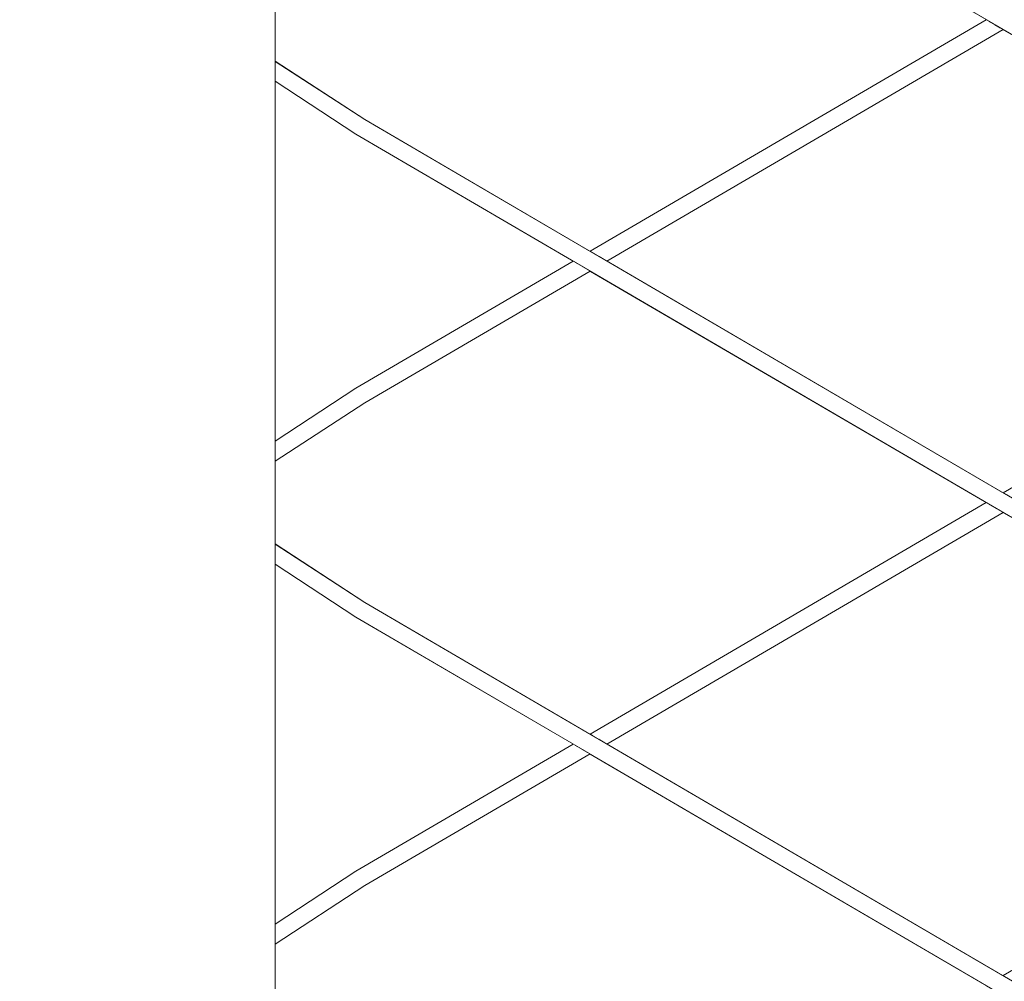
# Model space of a CAD drawing. Header units: millimetres. Extents: x -101298 to -58298, y 45839 to 66839.
# Tile 47 of 124: x -84967 to -84736, y 55822 to 56048. Entities that reach past the tile are written whole.
import ezdxf

# ---------------------------------------------------------------- set-up
doc = ezdxf.new("R2010")
doc.units = ezdxf.units.MM
doc.header["$MEASUREMENT"] = 0
doc.linetypes.add('Wipeout_Contour', pattern=[1000, 0, -1000])
doc.layers.add('Nowe_Konstrukcja - Schody', color=7, linetype='Continuous')
doc.layers.add('Nowe_Konstrukcja - Ściany zew', color=7, linetype='Continuous')
doc.layers.add('Nowe_Konstrukcja - Schody_Nr_pióra__101', color=250, linetype='Continuous', lineweight=13, true_color=0x333333)

msp = doc.modelspace()

# ---------------------------------------------------------------- wipeouts: each hides what was drawn before it
at = {"color": 254, "linetype": 'Wipeout_Contour', "lineweight": 0, "ltscale": 711866.692693}
msp.add_wipeout([(-84907.26, 56057.6), (-84907.26, 56038.17), (-84886.21, 56024.44), (-84833.34, 55993.54), (-84740.34, 56047.89), (-84833.34, 56102.24), (-84886.21, 56071.34)], dxfattribs=at).dxf.layer = 'Nowe_Konstrukcja - Ściany zew'
at = {"color": 254, "linetype": 'Wipeout_Contour', "lineweight": 0, "ltscale": 508131.06209}
msp.add_wipeout([(-84907.26, 55920.14), (-84907.26, 55835.63), (-84888.32, 55848.07), (-84837.3, 55877.89), (-84888.32, 55907.7)], dxfattribs=at).dxf.layer = 'Nowe_Konstrukcja - Ściany zew'

# ---------------------------------------------------------------- next in the draw order: wipeouts: each hides what was drawn before it
at = {"color": 254, "linetype": 'Wipeout_Contour', "lineweight": 0, "ltscale": 508442.856888}
msp.add_wipeout([(-84907.26, 56033.47), (-84907.26, 55948.97), (-84888.32, 55961.4), (-84837.3, 55991.22), (-84888.32, 56021.03)], dxfattribs=at).dxf.layer = 'Nowe_Konstrukcja - Ściany zew'
at = {"color": 254, "linetype": 'Wipeout_Contour', "lineweight": 0, "ltscale": 710993.45643}
msp.add_wipeout([(-84907.26, 55811.51), (-84886.21, 55797.77), (-84833.34, 55766.87), (-84740.34, 55821.22), (-84833.34, 55875.57), (-84886.21, 55844.67), (-84907.26, 55830.93)], dxfattribs=at).dxf.layer = 'Nowe_Konstrukcja - Ściany zew'

# ---------------------------------------------------------------- next in the draw order: wipeouts: each hides what was drawn before it
at = {"color": 254, "linetype": 'Wipeout_Contour', "lineweight": 0, "ltscale": 711429.766301}
msp.add_wipeout([(-84907.26, 55944.26), (-84907.26, 55924.84), (-84886.21, 55911.1), (-84833.34, 55880.2), (-84740.34, 55934.55), (-84833.34, 55988.9), (-84886.21, 55958)], dxfattribs=at).dxf.layer = 'Nowe_Konstrukcja - Ściany zew'

# ---------------------------------------------------------------- next in the draw order: wipeouts: each hides what was drawn before it
at = {"color": 254, "linetype": 'Wipeout_Contour', "lineweight": 0, "ltscale": 406808.072073}
msp.add_wipeout([(-84967.26, 55469.4), (-84907.26, 55469.4), (-84907.26, 56402.13), (-84967.26, 56402.13)], dxfattribs=at).dxf.layer = 'Nowe_Konstrukcja - Schody'
at = {"color": 254, "linetype": 'Wipeout_Contour', "lineweight": 0, "ltscale": 406256.509073}
msp.add_wipeout([(-84736.37, 56045.57), (-84829.37, 55991.22), (-84736.37, 55936.87), (-84643.37, 55991.22)], dxfattribs=at).dxf.layer = 'Nowe_Konstrukcja - Ściany zew'
at = {"color": 254, "linetype": 'Wipeout_Contour', "lineweight": 0, "ltscale": 406006.767322}
msp.add_wipeout([(-84829.37, 55877.89), (-84736.37, 55823.54), (-84643.37, 55877.89), (-84736.37, 55932.24)], dxfattribs=at).dxf.layer = 'Nowe_Konstrukcja - Ściany zew'

# ---------------------------------------------------------------- next in the draw order: wipeouts: each hides what was drawn before it
at = {"color": 254, "linetype": 'Wipeout_Contour', "lineweight": 0, "ltscale": 406484.024115}
msp.add_wipeout([(-84739.76, 56047.55), (-84832.76, 55993.2), (-84831.35, 55992.38), (-84738.36, 56046.73)], dxfattribs=at).dxf.layer = 'Nowe_Konstrukcja - Schody'
at = {"color": 254, "linetype": 'Wipeout_Contour', "lineweight": 0, "ltscale": 406040.059703}
msp.add_wipeout([(-84736.37, 55936.87), (-84735.79, 55936.53), (-84642.79, 55990.88), (-84643.37, 55991.22)], dxfattribs=at).dxf.layer = 'Nowe_Konstrukcja - Schody'
at = {"color": 254, "linetype": 'Wipeout_Contour', "lineweight": 0, "ltscale": 305036.283471}
msp.add_wipeout([(-84907.26, 55946.88), (-84907.26, 55946.14), (-84887.26, 55959.7)], dxfattribs=at).dxf.layer = 'Nowe_Konstrukcja - Schody'
at = {"color": 254, "linetype": 'Wipeout_Contour', "lineweight": 0, "ltscale": 406234.293976}
msp.add_wipeout([(-84739.76, 55934.21), (-84832.76, 55879.86), (-84831.35, 55879.04), (-84738.36, 55933.39)], dxfattribs=at).dxf.layer = 'Nowe_Konstrukcja - Schody'
at = {"color": 254, "linetype": 'Wipeout_Contour', "lineweight": 0, "ltscale": 405790.30699}
msp.add_wipeout([(-84736.37, 55823.54), (-84735.79, 55823.2), (-84642.79, 55877.55), (-84643.37, 55877.89)], dxfattribs=at).dxf.layer = 'Nowe_Konstrukcja - Schody'
at = {"color": 254, "linetype": 'Wipeout_Contour', "lineweight": 0, "ltscale": 304849.323902}
msp.add_wipeout([(-84907.26, 55833.55), (-84907.26, 55832.8), (-84887.26, 55846.37)], dxfattribs=at).dxf.layer = 'Nowe_Konstrukcja - Schody'

# ---------------------------------------------------------------- next in the draw order: wipeouts: each hides what was drawn before it
at = {"color": 254, "linetype": 'Wipeout_Contour', "lineweight": 0, "ltscale": 406477.541198}
msp.add_wipeout([(-84738.36, 56046.73), (-84831.35, 55992.38), (-84829.95, 55991.56), (-84736.95, 56045.91)], dxfattribs=at).dxf.layer = 'Nowe_Konstrukcja - Schody'
at = {"color": 254, "linetype": 'Wipeout_Contour', "lineweight": 0, "ltscale": 406711.850254}
msp.add_wipeout([(-84888.01, 55960.91), (-84907.26, 55947.9), (-84907.26, 55946.88), (-84887.26, 55959.7)], dxfattribs=at).dxf.layer = 'Nowe_Konstrukcja - Schody'
at = {"color": 254, "linetype": 'Wipeout_Contour', "lineweight": 0, "ltscale": 406227.810739}
msp.add_wipeout([(-84831.35, 55879.04), (-84829.95, 55878.22), (-84736.95, 55932.58), (-84738.36, 55933.39)], dxfattribs=at).dxf.layer = 'Nowe_Konstrukcja - Schody'
at = {"color": 254, "linetype": 'Wipeout_Contour', "lineweight": 0, "ltscale": 406462.555106}
msp.add_wipeout([(-84888.01, 55847.57), (-84907.26, 55834.57), (-84907.26, 55833.55), (-84887.26, 55846.37)], dxfattribs=at).dxf.layer = 'Nowe_Konstrukcja - Schody'

# ---------------------------------------------------------------- next in the draw order: wipeouts: each hides what was drawn before it
at = {"color": 254, "linetype": 'Wipeout_Contour', "lineweight": 0, "ltscale": 406472.957095}
msp.add_wipeout([(-84829.95, 55991.56), (-84829.37, 55991.22), (-84736.37, 56045.57), (-84736.95, 56045.91)], dxfattribs=at).dxf.layer = 'Nowe_Konstrukcja - Schody'
at = {"color": 254, "linetype": 'Wipeout_Contour', "lineweight": 0, "ltscale": 305033.226579}
msp.add_wipeout([(-84907.26, 55944.67), (-84886.52, 55958.5), (-84907.26, 55945.15)], dxfattribs=at).dxf.layer = 'Nowe_Konstrukcja - Schody'
at = {"color": 254, "linetype": 'Wipeout_Contour', "lineweight": 0, "ltscale": 406223.226384}
msp.add_wipeout([(-84736.95, 55932.58), (-84829.95, 55878.22), (-84829.37, 55877.89), (-84736.37, 55932.24)], dxfattribs=at).dxf.layer = 'Nowe_Konstrukcja - Schody'
at = {"color": 254, "linetype": 'Wipeout_Contour', "lineweight": 0, "ltscale": 304846.270071}
msp.add_wipeout([(-84886.52, 55845.17), (-84907.26, 55831.82), (-84907.26, 55831.33)], dxfattribs=at).dxf.layer = 'Nowe_Konstrukcja - Schody'

# ---------------------------------------------------------------- next in the draw order: wipeouts: each hides what was drawn before it
at = {"color": 254, "linetype": 'Wipeout_Contour', "lineweight": 0, "ltscale": 406488.608207}
msp.add_wipeout([(-84833.34, 55993.54), (-84832.76, 55993.2), (-84739.76, 56047.55), (-84740.34, 56047.89)], dxfattribs=at).dxf.layer = 'Nowe_Konstrukcja - Schody'
at = {"color": 254, "linetype": 'Wipeout_Contour', "lineweight": 0, "ltscale": 406707.360165}
msp.add_wipeout([(-84887.26, 55959.7), (-84907.26, 55946.14), (-84907.26, 55945.15), (-84886.52, 55958.5)], dxfattribs=at).dxf.layer = 'Nowe_Konstrukcja - Schody'
at = {"color": 254, "linetype": 'Wipeout_Contour', "lineweight": 0, "ltscale": 406238.878312}
msp.add_wipeout([(-84740.34, 55934.55), (-84833.34, 55880.2), (-84832.76, 55879.86), (-84739.76, 55934.21)], dxfattribs=at).dxf.layer = 'Nowe_Konstrukcja - Schody'
at = {"color": 254, "linetype": 'Wipeout_Contour', "lineweight": 0, "ltscale": 406458.068846}
msp.add_wipeout([(-84887.26, 55846.37), (-84907.26, 55832.8), (-84907.26, 55831.82), (-84886.52, 55845.17)], dxfattribs=at).dxf.layer = 'Nowe_Konstrukcja - Schody'

# ---------------------------------------------------------------- next in the draw order: wipeouts: each hides what was drawn before it
at = {"color": 254, "linetype": 'Wipeout_Contour', "lineweight": 0, "ltscale": 406704.268892}
msp.add_wipeout([(-84886.52, 55958.5), (-84907.26, 55944.67), (-84907.26, 55944.26), (-84886.21, 55958)], dxfattribs=at).dxf.layer = 'Nowe_Konstrukcja - Schody'
at = {"color": 254, "linetype": 'Wipeout_Contour', "lineweight": 0, "ltscale": 406454.980196}
msp.add_wipeout([(-84886.52, 55845.17), (-84907.26, 55831.33), (-84907.26, 55830.93), (-84886.21, 55844.67)], dxfattribs=at).dxf.layer = 'Nowe_Konstrukcja - Schody'

# ---------------------------------------------------------------- next in the draw order: wipeouts: each hides what was drawn before it
at = {"color": 254, "linetype": 'Wipeout_Contour', "lineweight": 0, "ltscale": 305040.733844}
msp.add_wipeout([(-84907.26, 55948.97), (-84907.26, 55948.89), (-84888.32, 55961.4)], dxfattribs=at).dxf.layer = 'Nowe_Konstrukcja - Schody'
at = {"color": 254, "linetype": 'Wipeout_Contour', "lineweight": 0, "ltscale": 304853.769766}
msp.add_wipeout([(-84907.26, 55835.63), (-84907.26, 55835.56), (-84888.32, 55848.07)], dxfattribs=at).dxf.layer = 'Nowe_Konstrukcja - Schody'

# ---------------------------------------------------------------- next in the draw order: wipeouts: each hides what was drawn before it
at = {"color": 254, "linetype": 'Wipeout_Contour', "lineweight": 0, "ltscale": 305039.396948}
msp.add_wipeout([(-84907.26, 55947.9), (-84888.01, 55960.91), (-84907.26, 55948.46)], dxfattribs=at).dxf.layer = 'Nowe_Konstrukcja - Schody'
at = {"color": 254, "linetype": 'Wipeout_Contour', "lineweight": 0, "ltscale": 304852.434238}
msp.add_wipeout([(-84888.01, 55847.57), (-84907.26, 55835.13), (-84907.26, 55834.57)], dxfattribs=at).dxf.layer = 'Nowe_Konstrukcja - Schody'

# ---------------------------------------------------------------- next in the draw order: wipeouts: each hides what was drawn before it
at = {"color": 254, "linetype": 'Wipeout_Contour', "lineweight": 0, "ltscale": 406715.100035}
msp.add_wipeout([(-84888.32, 55961.4), (-84907.26, 55948.89), (-84907.26, 55948.46), (-84888.01, 55960.91)], dxfattribs=at).dxf.layer = 'Nowe_Konstrukcja - Schody'
at = {"color": 254, "linetype": 'Wipeout_Contour', "lineweight": 0, "ltscale": 406465.80211}
msp.add_wipeout([(-84888.32, 55848.07), (-84907.26, 55835.56), (-84907.26, 55835.13), (-84888.01, 55847.57)], dxfattribs=at).dxf.layer = 'Nowe_Konstrukcja - Schody'

# ---------------------------------------------------------------- next in the draw order: wipeouts: each hides what was drawn before it
at = {"color": 254, "linetype": 'Wipeout_Contour', "lineweight": 0, "ltscale": 406640.365403}
msp.add_wipeout([(-84888.01, 55960.91), (-84887.26, 55959.7), (-84835.32, 55990.06), (-84836.72, 55990.88)], dxfattribs=at).dxf.layer = 'Nowe_Konstrukcja - Schody'
at = {"color": 254, "linetype": 'Wipeout_Contour', "lineweight": 0, "ltscale": 406390.93025}
msp.add_wipeout([(-84836.72, 55877.55), (-84888.01, 55847.57), (-84887.26, 55846.37), (-84835.32, 55876.73)], dxfattribs=at).dxf.layer = 'Nowe_Konstrukcja - Schody'

# ---------------------------------------------------------------- next in the draw order: wipeouts: each hides what was drawn before it
at = {"color": 254, "linetype": 'Wipeout_Contour', "lineweight": 0, "ltscale": 406634.556571}
msp.add_wipeout([(-84835.32, 55990.06), (-84887.26, 55959.7), (-84886.52, 55958.5), (-84833.92, 55989.24)], dxfattribs=at).dxf.layer = 'Nowe_Konstrukcja - Schody'
at = {"color": 254, "linetype": 'Wipeout_Contour', "lineweight": 0, "ltscale": 406385.122366}
msp.add_wipeout([(-84887.26, 55846.37), (-84886.52, 55845.17), (-84833.92, 55875.91), (-84835.32, 55876.73)], dxfattribs=at).dxf.layer = 'Nowe_Konstrukcja - Schody'

# ---------------------------------------------------------------- next in the draw order: wipeouts: each hides what was drawn before it
at = {"color": 254, "linetype": 'Wipeout_Contour', "lineweight": 0, "ltscale": 406630.451186}
msp.add_wipeout([(-84886.52, 55958.5), (-84886.21, 55958), (-84833.34, 55988.9), (-84833.92, 55989.24)], dxfattribs=at).dxf.layer = 'Nowe_Konstrukcja - Schody'
at = {"color": 254, "linetype": 'Wipeout_Contour', "lineweight": 0, "ltscale": 406381.01765}
msp.add_wipeout([(-84833.92, 55875.91), (-84886.52, 55845.17), (-84886.21, 55844.67), (-84833.34, 55875.57)], dxfattribs=at).dxf.layer = 'Nowe_Konstrukcja - Schody'

# ---------------------------------------------------------------- next in the draw order: wipeouts: each hides what was drawn before it
at = {"color": 254, "linetype": 'Wipeout_Contour', "lineweight": 0, "ltscale": 406644.475017}
msp.add_wipeout([(-84837.3, 55991.22), (-84888.32, 55961.4), (-84888.01, 55960.91), (-84836.72, 55990.88)], dxfattribs=at).dxf.layer = 'Nowe_Konstrukcja - Schody'
at = {"color": 254, "linetype": 'Wipeout_Contour', "lineweight": 0, "ltscale": 406395.039207}
msp.add_wipeout([(-84837.3, 55877.89), (-84888.32, 55848.07), (-84888.01, 55847.57), (-84836.72, 55877.55)], dxfattribs=at).dxf.layer = 'Nowe_Konstrukcja - Schody'

# ---------------------------------------------------------------- next in the draw order: wipeouts: each hides what was drawn before it
at = {"color": 254, "linetype": 'Wipeout_Contour', "lineweight": 0, "ltscale": 405932.08053}
msp.add_wipeout([(-84608.27, 55744.04), (-84607.98, 55744.54), (-84888.01, 55908.2), (-84888.32, 55907.7)], dxfattribs=at).dxf.layer = 'Nowe_Konstrukcja - Schody'

# ---------------------------------------------------------------- next in the draw order: wipeouts: each hides what was drawn before it
at = {"color": 254, "linetype": 'Wipeout_Contour', "lineweight": 0, "ltscale": 405932.475974}
msp.add_wipeout([(-84607.26, 55745.76), (-84606.55, 55746.99), (-84886.52, 55910.6), (-84887.26, 55909.4)], dxfattribs=at).dxf.layer = 'Nowe_Konstrukcja - Schody'

# ---------------------------------------------------------------- next in the draw order: linework, layer by layer
at = {"layer": 'Nowe_Konstrukcja - Schody_Nr_pióra__101', "color": 250, "linetype": 'Continuous', "lineweight": 13, "true_color": 0x333333}
msp.add_line((-84907.26, 55835.63), (-84888.32, 55848.07), dxfattribs=at)

# ---------------------------------------------------------------- next in the draw order: wipeouts: each hides what was drawn before it
at = {"color": 254, "linetype": 'Wipeout_Contour', "lineweight": 0, "ltscale": 406625.396516}
msp.add_wipeout([(-84888.01, 55908.2), (-84907.26, 55920.57), (-84907.26, 55920.14), (-84888.32, 55907.7)], dxfattribs=at).dxf.layer = 'Nowe_Konstrukcja - Schody'
at = {"color": 254, "linetype": 'Wipeout_Contour', "lineweight": 0, "ltscale": 405932.639685}
msp.add_wipeout([(-84606.55, 55746.99), (-84606.25, 55747.49), (-84886.21, 55911.1), (-84886.52, 55910.6)], dxfattribs=at).dxf.layer = 'Nowe_Konstrukcja - Schody'

# ---------------------------------------------------------------- next in the draw order: linework, layer by layer
at = {"layer": 'Nowe_Konstrukcja - Schody_Nr_pióra__101', "color": 250, "linetype": 'Continuous', "lineweight": 13, "true_color": 0x333333}
msp.add_line((-84907.26, 55830.93), (-84886.21, 55844.67), dxfattribs=at)

# ---------------------------------------------------------------- next in the draw order: wipeouts: each hides what was drawn before it
at = {"color": 254, "linetype": 'Wipeout_Contour', "lineweight": 0, "ltscale": 406628.719422}
msp.add_wipeout([(-84886.52, 55910.6), (-84907.26, 55923.77), (-84907.26, 55922.76), (-84887.26, 55909.4)], dxfattribs=at).dxf.layer = 'Nowe_Konstrukcja - Schody'

# ---------------------------------------------------------------- next in the draw order: wipeouts: each hides what was drawn before it
at = {"color": 254, "linetype": 'Wipeout_Contour', "lineweight": 0, "ltscale": 304982.571745}
msp.add_wipeout([(-84907.26, 55922.76), (-84907.26, 55922.05), (-84887.26, 55909.4)], dxfattribs=at).dxf.layer = 'Nowe_Konstrukcja - Schody'

# ---------------------------------------------------------------- next in the draw order: wipeouts: each hides what was drawn before it
at = {"color": 254, "linetype": 'Wipeout_Contour', "lineweight": 0, "ltscale": 406630.21071}
msp.add_wipeout([(-84886.21, 55911.1), (-84907.26, 55924.76), (-84907.26, 55924.35), (-84886.52, 55910.6)], dxfattribs=at).dxf.layer = 'Nowe_Konstrukcja - Schody'

# ---------------------------------------------------------------- next in the draw order: wipeouts: each hides what was drawn before it
at = {"color": 254, "linetype": 'Wipeout_Contour', "lineweight": 0, "ltscale": 304984.441497}
msp.add_wipeout([(-84907.26, 55924.35), (-84907.26, 55923.77), (-84886.52, 55910.6)], dxfattribs=at).dxf.layer = 'Nowe_Konstrukcja - Schody'

# ---------------------------------------------------------------- next in the draw order: wipeouts: each hides what was drawn before it
at = {"color": 254, "linetype": 'Wipeout_Contour', "lineweight": 0, "ltscale": 304985.291296}
msp.add_wipeout([(-84886.21, 55911.1), (-84907.26, 55924.84), (-84907.26, 55924.76)], dxfattribs=at).dxf.layer = 'Nowe_Konstrukcja - Schody'

# ---------------------------------------------------------------- next in the draw order: wipeouts: each hides what was drawn before it
at = {"color": 254, "linetype": 'Wipeout_Contour', "lineweight": 0, "ltscale": 406181.637061}
msp.add_wipeout([(-84608.27, 55857.37), (-84607.98, 55857.88), (-84888.01, 56021.53), (-84888.32, 56021.03)], dxfattribs=at).dxf.layer = 'Nowe_Konstrukcja - Schody'

# ---------------------------------------------------------------- next in the draw order: wipeouts: each hides what was drawn before it
at = {"color": 254, "linetype": 'Wipeout_Contour', "lineweight": 0, "ltscale": 406182.041498}
msp.add_wipeout([(-84607.26, 55859.1), (-84606.55, 55860.32), (-84886.52, 56023.94), (-84887.26, 56022.73)], dxfattribs=at).dxf.layer = 'Nowe_Konstrukcja - Schody'

# ---------------------------------------------------------------- next in the draw order: linework, layer by layer
at = {"layer": 'Nowe_Konstrukcja - Schody_Nr_pióra__101', "color": 250, "linetype": 'Continuous', "lineweight": 13, "true_color": 0x333333}
for p, q in [((-84907.26, 55948.97), (-84888.32, 55961.4)), ((-84888.32, 55907.7), (-84907.26, 55920.14))]:
    msp.add_line(p, q, dxfattribs=at)

# ---------------------------------------------------------------- next in the draw order: wipeouts: each hides what was drawn before it
at = {"color": 254, "linetype": 'Wipeout_Contour', "lineweight": 0, "ltscale": 406874.92009}
msp.add_wipeout([(-84888.01, 56021.53), (-84907.26, 56033.91), (-84907.26, 56033.47), (-84888.32, 56021.03)], dxfattribs=at).dxf.layer = 'Nowe_Konstrukcja - Schody'
at = {"color": 254, "linetype": 'Wipeout_Contour', "lineweight": 0, "ltscale": 406182.208935}
msp.add_wipeout([(-84606.55, 55860.32), (-84606.25, 55860.82), (-84886.21, 56024.44), (-84886.52, 56023.94)], dxfattribs=at).dxf.layer = 'Nowe_Konstrukcja - Schody'

# ---------------------------------------------------------------- next in the draw order: linework, layer by layer
at = {"layer": 'Nowe_Konstrukcja - Schody_Nr_pióra__101', "color": 250, "linetype": 'Continuous', "lineweight": 13, "true_color": 0x333333}
for p, q in [((-84907.26, 55944.26), (-84886.21, 55958)), ((-84833.34, 55880.2), (-84740.34, 55934.55)), ((-84829.37, 55877.89), (-84736.37, 55932.24)), ((-84886.21, 55911.1), (-84907.26, 55924.84)), ((-84606.25, 55747.49), (-84886.21, 55911.1)), ((-84608.27, 55744.04), (-84888.32, 55907.7)), ((-84888.32, 55848.07), (-84837.3, 55877.89)), ((-84736.37, 55823.54), (-84643.37, 55877.89)), ((-84886.21, 55844.67), (-84833.34, 55875.57))]:
    msp.add_line(p, q, dxfattribs=at)

# ---------------------------------------------------------------- next in the draw order: wipeouts: each hides what was drawn before it
at = {"color": 254, "linetype": 'Wipeout_Contour', "lineweight": 0, "ltscale": 406878.252023}
msp.add_wipeout([(-84886.52, 56023.94), (-84907.26, 56037.1), (-84907.26, 56036.09), (-84887.26, 56022.73)], dxfattribs=at).dxf.layer = 'Nowe_Konstrukcja - Schody'

# ---------------------------------------------------------------- next in the draw order: wipeouts: each hides what was drawn before it
at = {"color": 254, "linetype": 'Wipeout_Contour', "lineweight": 0, "ltscale": 305169.719716}
msp.add_wipeout([(-84907.26, 56036.09), (-84907.26, 56035.38), (-84887.26, 56022.73)], dxfattribs=at).dxf.layer = 'Nowe_Konstrukcja - Schody'

# ---------------------------------------------------------------- next in the draw order: wipeouts: each hides what was drawn before it
at = {"color": 254, "linetype": 'Wipeout_Contour', "lineweight": 0, "ltscale": 406879.747162}
msp.add_wipeout([(-84886.21, 56024.44), (-84907.26, 56038.09), (-84907.26, 56037.68), (-84886.52, 56023.94)], dxfattribs=at).dxf.layer = 'Nowe_Konstrukcja - Schody'

# ---------------------------------------------------------------- next in the draw order: wipeouts: each hides what was drawn before it
at = {"color": 254, "linetype": 'Wipeout_Contour', "lineweight": 0, "ltscale": 305171.593368}
msp.add_wipeout([(-84907.26, 56037.68), (-84907.26, 56037.1), (-84886.52, 56023.94)], dxfattribs=at).dxf.layer = 'Nowe_Konstrukcja - Schody'

# ---------------------------------------------------------------- next in the draw order: wipeouts: each hides what was drawn before it
at = {"color": 254, "linetype": 'Wipeout_Contour', "lineweight": 0, "ltscale": 305172.444895}
msp.add_wipeout([(-84886.21, 56024.44), (-84907.26, 56038.17), (-84907.26, 56038.09)], dxfattribs=at).dxf.layer = 'Nowe_Konstrukcja - Schody'

# ---------------------------------------------------------------- next in the draw order: linework, layer by layer
at = {"layer": 'Nowe_Konstrukcja - Schody_Nr_pióra__101', "color": 250, "linetype": 'Continuous', "lineweight": 13, "true_color": 0x333333}
msp.add_line((-84907.26, 55469.4), (-84907.26, 56402.13), dxfattribs=at)

# ---------------------------------------------------------------- next in the draw order: wipeouts: each hides what was drawn before it
at = {"color": 254, "linetype": 'Wipeout_Contour', "lineweight": 0, "ltscale": 406431.546007}
msp.add_wipeout([(-84608.27, 55970.7), (-84607.98, 55971.21), (-84888.01, 56134.86), (-84888.32, 56134.37)], dxfattribs=at).dxf.layer = 'Nowe_Konstrukcja - Schody'

# ---------------------------------------------------------------- next in the draw order: wipeouts: each hides what was drawn before it
at = {"color": 254, "linetype": 'Wipeout_Contour', "lineweight": 0, "ltscale": 406431.959427}
msp.add_wipeout([(-84607.26, 55972.43), (-84606.55, 55973.65), (-84886.52, 56137.27), (-84887.26, 56136.07)], dxfattribs=at).dxf.layer = 'Nowe_Konstrukcja - Schody'

# ---------------------------------------------------------------- next in the draw order: linework, layer by layer
at = {"layer": 'Nowe_Konstrukcja - Schody_Nr_pióra__101', "color": 250, "linetype": 'Continuous', "lineweight": 13, "true_color": 0x333333}
msp.add_line((-84888.32, 56021.03), (-84907.26, 56033.47), dxfattribs=at)

# ---------------------------------------------------------------- next in the draw order: wipeouts: each hides what was drawn before it
at = {"color": 254, "linetype": 'Wipeout_Contour', "lineweight": 0, "ltscale": 406432.130584}
msp.add_wipeout([(-84606.55, 55973.65), (-84606.25, 55974.16), (-84886.21, 56137.77), (-84886.52, 56137.27)], dxfattribs=at).dxf.layer = 'Nowe_Konstrukcja - Schody'

# ---------------------------------------------------------------- next in the draw order: linework, layer by layer
at = {"layer": 'Nowe_Konstrukcja - Schody_Nr_pióra__101', "color": 250, "linetype": 'Continuous', "lineweight": 13, "true_color": 0x333333}
for p, q in [((-84608.27, 55970.7), (-84888.32, 56134.37)), ((-84833.34, 55993.54), (-84740.34, 56047.89)), ((-84829.37, 55991.22), (-84736.37, 56045.57)), ((-84886.21, 56024.44), (-84907.26, 56038.17)), ((-84606.25, 55860.82), (-84886.21, 56024.44)), ((-84608.27, 55857.37), (-84888.32, 56021.03)), ((-84888.32, 55961.4), (-84837.3, 55991.22)), ((-84736.37, 55936.87), (-84643.37, 55991.22)), ((-84886.21, 55958), (-84833.34, 55988.9))]:
    msp.add_line(p, q, dxfattribs=at)

doc.saveas('drawing.dxf')
